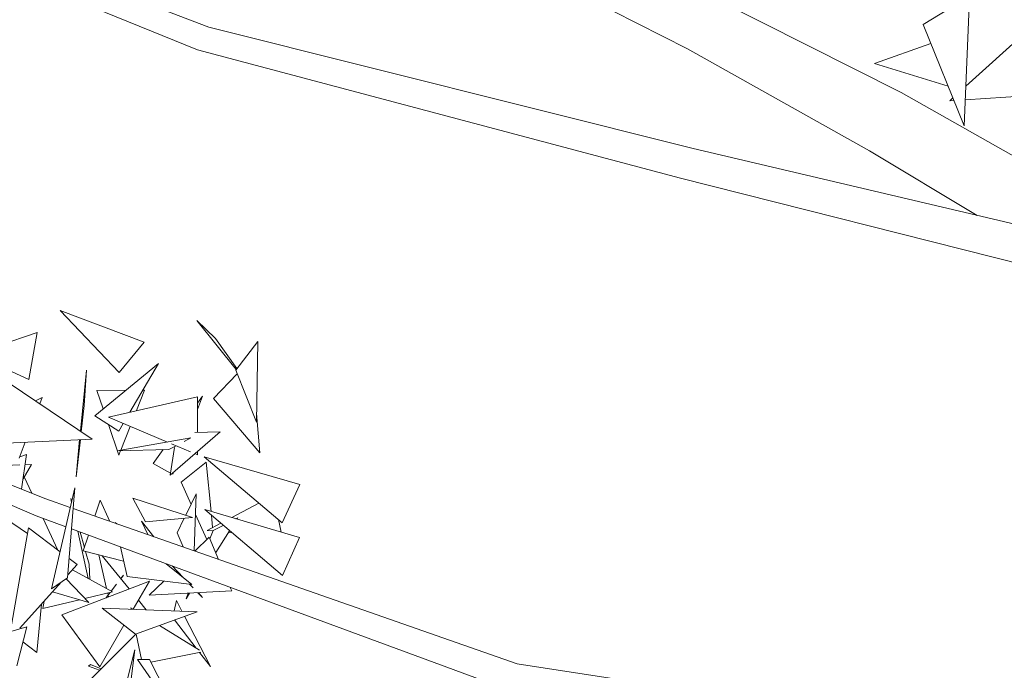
# Model space of a CAD drawing. Header units: metres. Extents: x -14.5 to 19.7, y -19.1 to 4.
# Tile 130 of 218: x 16.891 to 17.332, y 2.093 to 2.385. Entities that reach past the tile are written whole.
import ezdxf

# ---------------------------------------------------------------- set-up
doc = ezdxf.new("R2010")
doc.units = ezdxf.units.M
doc.layers.add('G-IMPT', color=7, linetype='Continuous', lineweight=5)
doc.layers.add('L-PLNT', color=7, linetype='Continuous', lineweight=5, true_color=0x005900)

# ---------------------------------------------------------------- blocks, each defined once
blk = doc.blocks.new('ÁRVORES ORNAMENTAIS - Pequeno e Médio Porte - Ipê-roxo-2976198-A')
at = {"layer": 'G-IMPT', "color": 253, "true_color": 0xaaaaaa}
for p, q in [((6.49602, 2.37137), (6.3366, 2.43628)), ((6.50098, 2.38152), (6.37667, 2.42982)), ((6.71549, 2.37184), (6.63333, 2.41364)), ((6.8112, 2.35218), (6.72723, 2.39462)), ((6.84183, 2.39544), (6.82106, 2.38277)), ((6.84183, 2.39544), (6.83952, 2.33736)), ((6.82106, 2.38277), (6.83952, 2.33736)), ((6.7181, 2.32711), (6.50098, 2.38152)), ((6.86765, 2.37994), (6.84022, 2.35512)), ((6.82454, 2.3742), (6.79929, 2.36529)), ((6.71234, 2.31378), (6.49602, 2.37137)), ((6.7971, 2.32614), (6.71549, 2.37184)), ((6.83229, 2.35514), (6.79929, 2.36529)), ((6.89174, 2.30672), (6.8112, 2.35218)), ((6.87914, 2.35154), (6.83998, 2.34902)), ((6.83443, 2.34988), (6.83298, 2.34857)), ((6.83491, 2.34869), (6.83298, 2.34857)), ((6.7181, 2.32711), (6.89492, 2.2854)), ((6.84528, 2.29711), (6.7971, 2.32614)), ((6.71234, 2.31378), (6.89563, 2.26747)), ((6.46086, 2.22675), (6.4344, 2.25457)), ((6.47211, 2.24029), (6.4344, 2.25457)), ((6.50397, 2.24192), (6.49573, 2.25007)), ((6.49573, 2.25007), (6.51331, 2.22802)), ((6.42411, 2.24461), (6.4062, 2.23851)), ((6.42046, 2.22352), (6.42411, 2.24461)), ((6.50397, 2.24192), (6.51364, 2.22845)), ((6.46086, 2.22675), (6.47211, 2.24029)), ((6.51307, 2.22771), (6.52293, 2.24057)), ((6.52236, 2.20438), (6.52293, 2.24057)), ((6.42046, 2.22352), (6.41099, 2.22792)), ((6.4499, 2.2073), (6.47848, 2.23068)), ((6.46564, 2.20888), (6.47848, 2.23068)), ((6.44623, 2.22771), (6.44353, 2.20037)), ((6.44524, 2.21184), (6.44623, 2.22771)), ((6.51369, 2.22614), (6.50319, 2.21507)), ((6.51307, 2.22771), (6.52236, 2.20438)), ((6.41107, 2.22223), (6.44869, 2.19689)), ((6.4263, 2.21544), (6.42337, 2.21394)), ((6.4263, 2.21544), (6.42526, 2.21267)), ((6.46386, 2.21872), (6.45085, 2.21867)), ((6.45085, 2.21867), (6.45366, 2.21038)), ((6.49593, 2.21582), (6.45603, 2.20668)), ((6.47223, 2.21876), (6.46863, 2.20969)), ((6.47223, 2.21876), (6.47146, 2.21875)), ((6.49593, 2.213), (6.49819, 2.21608)), ((6.49593, 2.21582), (6.49597, 2.19983)), ((6.49594, 2.21015), (6.49819, 2.21608)), ((6.50319, 2.21507), (6.52395, 2.19072)), ((6.44524, 2.21184), (6.44388, 2.20014)), ((6.4499, 2.2073), (6.46069, 2.20047)), ((6.48249, 2.19553), (6.45603, 2.20668)), ((6.52242, 2.20837), (6.52395, 2.19072)), ((6.45601, 2.20343), (6.46068, 2.18968)), ((6.46069, 2.20047), (6.46269, 2.20387)), ((6.46579, 2.20256), (6.46157, 2.19192)), ((6.49303, 2.19735), (6.45997, 2.19165)), ((6.48377, 2.1807), (6.50617, 2.20014)), ((6.49303, 2.19735), (6.48997, 2.19575)), ((6.49473, 2.1998), (6.50617, 2.20014)), ((6.40696, 2.19481), (6.44869, 2.19689)), ((6.41879, 2.1954), (6.41612, 2.18827)), ((6.44347, 2.19663), (6.44152, 2.17993)), ((6.44316, 2.19662), (6.44152, 2.17993)), ((6.48638, 2.19389), (6.48317, 2.19222)), ((6.48377, 2.1807), (6.48566, 2.19305)), ((6.49277, 2.19119), (6.4843, 2.19477)), ((6.41941, 2.18996), (6.41637, 2.18887)), ((6.41715, 2.17438), (6.41941, 2.18996)), ((6.48317, 2.19222), (6.45997, 2.19165)), ((6.46147, 2.19168), (6.46068, 2.18968)), ((6.47602, 2.18588), (6.48063, 2.19216)), ((6.49599, 2.18984), (6.49485, 2.19032)), ((6.49599, 2.19131), (6.49599, 2.18984)), ((6.54176, 2.17649), (6.49899, 2.18885)), ((6.53389, 2.15934), (6.49899, 2.18885)), ((6.42371, 2.16243), (6.36848, 2.18586)), ((6.4058, 2.1849), (6.41637, 2.18529)), ((6.41782, 2.17902), (6.42161, 2.18548)), ((6.41875, 2.18537), (6.42161, 2.18548)), ((6.4839, 2.18158), (6.47602, 2.18588)), ((6.48864, 2.1775), (6.49991, 2.18648)), ((6.49991, 2.18648), (6.50203, 2.16442)), ((6.42793, 2.17003), (6.40285, 2.18016)), ((6.41833, 2.17988), (6.42166, 2.17256)), ((6.48489, 2.18105), (6.48524, 2.18198)), ((6.43059, 2.12966), (6.44101, 2.17503)), ((6.43777, 2.13466), (6.44101, 2.17503)), ((6.48864, 2.1775), (6.49308, 2.16755)), ((6.54176, 2.17649), (6.53389, 2.15934)), ((6.4907, 2.16271), (6.49542, 2.17232)), ((6.49445, 2.14673), (6.49542, 2.17232)), ((6.39768, 2.16944), (6.41981, 2.1545)), ((6.43897, 2.16616), (6.42793, 2.17003)), ((6.43957, 2.16879), (6.43917, 2.17025)), ((6.43953, 2.16859), (6.43917, 2.17025)), ((6.44997, 2.16231), (6.45235, 2.16949)), ((6.45671, 2.15995), (6.45235, 2.16949)), ((6.47259, 2.15981), (6.46694, 2.17039)), ((6.49376, 2.16172), (6.46694, 2.17039)), ((6.52346, 2.16816), (6.51127, 2.1617)), ((6.43699, 2.15753), (6.42371, 2.16243)), ((6.63916, 2.09605), (6.44026, 2.16571)), ((6.47259, 2.15981), (6.49376, 2.16172)), ((6.49507, 2.16308), (6.50009, 2.15181)), ((6.54173, 2.15272), (6.49917, 2.16527)), ((6.53398, 2.13567), (6.49917, 2.16527)), ((6.50219, 2.16269), (6.50272, 2.15717)), ((6.42679, 2.1613), (6.43316, 2.1473)), ((6.45904, 2.15946), (6.45976, 2.15888)), ((6.47087, 2.16), (6.47368, 2.15401)), ((6.47087, 2.16), (6.47643, 2.15304)), ((6.48679, 2.15475), (6.49005, 2.16139)), ((6.5064, 2.15912), (6.50032, 2.1559)), ((6.50305, 2.15586), (6.5075, 2.15818)), ((6.51318, 2.16114), (6.51407, 2.1616)), ((6.51407, 2.1616), (6.51368, 2.16099)), ((6.53218, 2.16079), (6.53341, 2.15517)), ((6.42027, 2.15712), (6.41211, 2.11092)), ((6.42027, 2.15712), (6.43442, 2.14634)), ((6.63441, 2.0847), (6.43953, 2.1566)), ((6.44701, 2.13436), (6.44238, 2.15555)), ((6.44528, 2.14819), (6.44334, 2.15519)), ((6.4448, 2.14672), (6.44714, 2.15379)), ((6.48948, 2.14847), (6.48679, 2.15475)), ((6.50121, 2.15289), (6.49474, 2.14663)), ((6.50296, 2.15565), (6.50032, 2.1559)), ((6.5054, 2.1429), (6.50121, 2.15289)), ((6.50305, 2.15586), (6.50154, 2.1521)), ((6.51034, 2.15577), (6.5041, 2.14601)), ((6.51143, 2.15484), (6.50985, 2.15499)), ((6.46439, 2.13522), (6.46146, 2.14851)), ((6.54173, 2.15272), (6.53398, 2.13567)), ((6.46287, 2.14212), (6.4448, 2.14672)), ((6.44735, 2.14073), (6.44575, 2.14648)), ((6.4518, 2.14494), (6.45526, 2.12983)), ((6.45319, 2.14458), (6.46537, 2.12965)), ((6.442, 2.14057), (6.43788, 2.13599)), ((6.43846, 2.14326), (6.442, 2.14057)), ((6.44735, 2.14073), (6.44778, 2.13394)), ((6.48195, 2.14095), (6.4934, 2.13169)), ((6.4846, 2.13997), (6.48958, 2.13478)), ((6.43992, 2.13826), (6.45791, 2.12837)), ((6.46282, 2.13588), (6.46159, 2.13428)), ((6.46164, 2.13422), (6.46282, 2.13588)), ((6.46439, 2.13522), (6.4934, 2.13169)), ((6.43486, 2.13263), (6.41637, 2.11207)), ((6.43777, 2.13466), (6.43059, 2.12966)), ((6.43522, 2.118), (6.47443, 2.13315)), ((6.43711, 2.1342), (6.4472, 2.12361)), ((6.45966, 2.13179), (6.45729, 2.12871)), ((6.46714, 2.12053), (6.47443, 2.13315)), ((6.4809, 2.13321), (6.47429, 2.12681)), ((6.49243, 2.13181), (6.49397, 2.1302)), ((6.4472, 2.12361), (6.43106, 2.12841)), ((6.44548, 2.12541), (6.45791, 2.12837)), ((6.45509, 2.12568), (6.45563, 2.12656)), ((6.45682, 2.12811), (6.45563, 2.12656)), ((6.45571, 2.12785), (6.45592, 2.12694)), ((6.45593, 2.12687), (6.45612, 2.12607)), ((6.51132, 2.12875), (6.47429, 2.12681)), ((6.49242, 2.12776), (6.49085, 2.1253)), ((6.49182, 2.12773), (6.49085, 2.1253)), ((6.49613, 2.12796), (6.49816, 2.12583)), ((6.49645, 2.12797), (6.49816, 2.12583)), ((6.51132, 2.12875), (6.51065, 2.13036)), ((6.42599, 2.12277), (6.42394, 2.10119)), ((6.42665, 2.12093), (6.44306, 2.12484)), ((6.42665, 2.12093), (6.42725, 2.12417)), ((6.46949, 2.1246), (6.47298, 2.12031)), ((6.48556, 2.11984), (6.48655, 2.12448)), ((6.48899, 2.11971), (6.48655, 2.12448)), ((6.43522, 2.118), (6.45223, 2.09471)), ((6.46816, 2.10933), (6.4532, 2.12106)), ((6.4532, 2.12106), (6.49584, 2.11946)), ((6.46606, 2.12116), (6.46618, 2.12057)), ((6.46606, 2.12116), (6.46707, 2.12054)), ((6.46816, 2.10933), (6.49584, 2.11946)), ((6.45223, 2.09471), (6.463, 2.11337)), ((6.4789, 2.11326), (6.49686, 2.10221)), ((6.48567, 2.11574), (6.49535, 2.10314)), ((6.50172, 2.09485), (6.49018, 2.11739)), ((6.39867, 2.1067), (6.4195, 2.1127)), ((6.415, 2.09525), (6.4195, 2.1127)), ((6.46839, 2.10941), (6.44428, 2.08536)), ((6.4685, 2.10945), (6.47087, 2.09804)), ((6.41777, 2.10598), (6.42394, 2.10119)), ((6.45964, 2.06946), (6.46793, 2.10239)), ((6.4624, 2.06013), (6.46793, 2.10239)), ((6.47506, 2.09681), (6.49748, 2.10131)), ((6.49685, 2.10118), (6.50172, 2.09485)), ((6.44718, 2.09497), (6.44805, 2.09575)), ((6.45274, 2.0938), (6.44805, 2.09575)), ((6.46911, 2.09806), (6.47445, 2.098)), ((6.46911, 2.09806), (6.48948, 2.06863)), ((6.47445, 2.098), (6.48948, 2.06863)), ((6.85972, 2.06239), (6.63916, 2.09605)), ((6.45212, 2.09319), (6.44718, 2.09497))]:
    blk.add_line(p, q, dxfattribs=at)

msp = doc.modelspace()

# ---------------------------------------------------------------- block references
at = {"layer": 'L-PLNT', "color": 253, "true_color": 0xaaaaaa}
msp.add_blockref('ÁRVORES ORNAMENTAIS - Pequeno e Médio Porte - Ipê-roxo-2976198-A', (10.47483, 0), dxfattribs=at)

doc.saveas('drawing.dxf')
